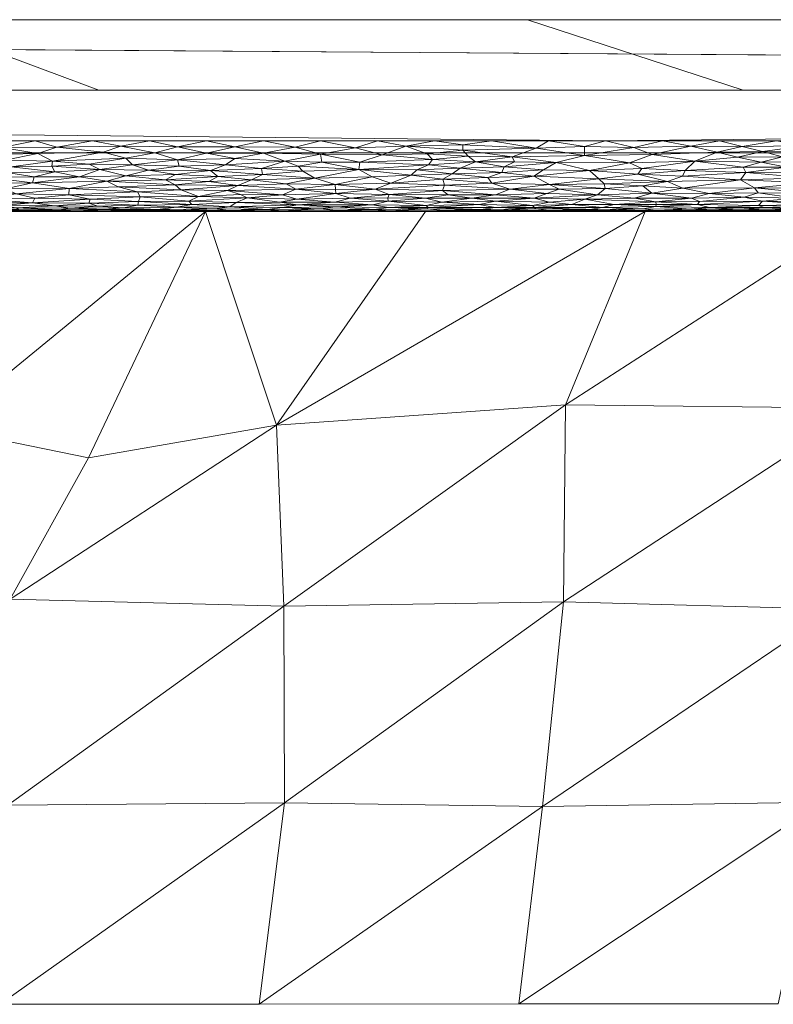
# Model space of a CAD drawing. Header units: millimetres. Extents: x -300 to 300, y 0 to 450.
# Tile 233 of 256: x 126 to 147, y 422 to 450. Entities that reach past the tile are written whole.
import ezdxf

# ---------------------------------------------------------------- set-up
doc = ezdxf.new("R2010")
doc.units = ezdxf.units.MM
doc.layers.add('A-GENM', color=13, linetype='Continuous')

# ---------------------------------------------------------------- blocks, each defined once
blk = doc.blocks.new('MODEL_CCAS0420-1080410R0 - MODEL_CCAS0420-1080410R0-453240-Preview')
at = {"layer": 'A-GENM', "lineweight": 9}
mesh = blk.add_polyface(dxfattribs=at)
corners = [(-296.159, -20, -110), (-295.657, -15.55, -110), (-294.177, -11.323, -110), (-291.793, -7.531, -110), (-288.625, -4.364, -110), (-284.831, -1.981, -110), (-280.602, -0.502, -110), (-276.147, 0, -110), (276.147, 0, -110), (280.596, -0.501, -110), (284.825, -1.978, -110), (288.619, -4.359, -110), (291.788, -7.525, -110), (294.174, -11.316, -110), (295.656, -15.545, -110), (296.159, -20, -110), (296.159, -426.171, -110), (295.658, -430.617, -110), (294.182, -434.842, -110), (291.802, -438.632, -110), (288.638, -441.797, -110), (284.848, -444.179, -110), (280.622, -445.657, -110), (276.171, -446.159, -110), (-276.171, -446.159, -110), (-280.617, -445.658, -110), (-284.842, -444.182, -110), (-288.632, -441.802, -110), (-291.797, -438.638, -110), (-294.179, -434.848, -110), (-295.657, -430.622, -110), (-296.159, -426.171, -110)]
mesh.append_faces([[corners[k] for k in face] for face in [(15, 12, 13, 14)]], dxfattribs={"vtx0": -1})
mesh.append_faces([[corners[k] for k in face] for face in [(16, 8, 15)]], dxfattribs={"vtx0": -1, "vtx1": -1})
mesh.append_faces([[corners[k] for k in face] for face in [(24, 31, 7, 8)]], dxfattribs={"vtx0": -1, "vtx1": -1, "vtx3": -1})
mesh.append_faces([[corners[k] for k in face] for face in [(31, 24, 25, 30), (18, 21, 22, 17), (17, 22, 23, 16)]], dxfattribs={"vtx0": -1, "vtx2": -1})
mesh.append_faces([[corners[k] for k in face] for face in [(0, 3, 4, 5), (0, 5, 6, 7)]], dxfattribs={"vtx0": -1, "vtx3": -1})
mesh.append_faces([[corners[k] for k in face] for face in [(28, 29, 27)]], dxfattribs={"vtx1": -1})
mesh.append_faces([[corners[k] for k in face] for face in [(25, 26, 30), (11, 12, 15, 10), (9, 10, 15, 8), (31, 0, 7)]], dxfattribs={"vtx1": -1, "vtx2": -1})
mesh.append_faces([[corners[k] for k in face] for face in [(23, 24, 8, 16)]], dxfattribs={"vtx1": -1, "vtx2": -1, "vtx3": -1})
mesh.append_faces([[corners[k] for k in face] for face in [(26, 27, 29, 30)]], dxfattribs={"vtx1": -1, "vtx3": -1})
mesh.append_faces([[corners[k] for k in face] for face in [(19, 20, 21, 18)]], dxfattribs={"vtx2": -1})
mesh.append_faces([[corners[k] for k in face] for face in [(0, 1, 2, 3)]], dxfattribs={"vtx3": -1})
mesh = blk.add_polyface(dxfattribs=at)
corners = [(-279.918, -2), (-292.651, -7.27), (-297.929, -20), (-297.929, -224.97), (-297.929, -429.94), (-292.661, -442.661), (-279.94, -447.929), (0, -447.929), (279.94, -447.929), (292.661, -442.661), (297.929, -429.94), (297.929, -224.97), (297.929, -20), (292.651, -7.27), (279.918, -2), (0, -2), (0, -3.5), (13.257, -3.5), (26.515, -3.5), (39.772, -3.5), (53.029, -3.5), (66.287, -3.5), (79.544, -3.5), (92.801, -3.5), (106.059, -3.5), (119.316, -3.5), (132.573, -3.5), (145.831, -3.5), (159.088, -3.5), (172.345, -3.5), (185.603, -3.5), (198.86, -3.5), (212.117, -3.5), (225.375, -3.5), (238.632, -3.5), (251.889, -3.5), (265.147, -3.5), (278.404, -3.5), (291.028, -7.487), (296.497, -19.511), (296.5, -32.769), (296.5, -46.026), (296.5, -59.283), (296.5, -72.541), (296.5, -85.798), (296.5, -99.055), (296.5, -112.313), (296.5, -125.57), (296.5, -138.827), (296.5, -152.085), (296.5, -165.342), (296.5, -178.599), (296.5, -191.857), (296.5, -205.114), (296.5, -218.371), (296.5, -231.629), (296.5, -244.886), (296.5, -258.143), (296.499, -271.401), (296.499, -284.658), (296.499, -297.915), (296.499, -311.173), (296.499, -324.43), (296.499, -337.687), (296.5, -350.945), (296.5, -364.202), (296.5, -377.459), (296.5, -390.717), (296.5, -403.974), (296.5, -417.231), (296.497, -430.489), (291.028, -442.513), (278.404, -446.5), (265.147, -446.5), (251.889, -446.5), (238.632, -446.5), (225.375, -446.5), (212.117, -446.5), (198.86, -446.5), (185.603, -446.5), (172.345, -446.5), (159.088, -446.5), (145.831, -446.5), (132.573, -446.5), (119.316, -446.5), (106.059, -446.5), (92.801, -446.5), (79.544, -446.5), (66.287, -446.5), (53.029, -446.5), (39.772, -446.5), (26.515, -446.5), (13.257, -446.5), (0, -446.5), (-12.926, -446.5), (-25.852, -446.5), (-38.777, -446.5), (-51.703, -446.5), (-64.629, -446.5), (-77.555, -446.5), (-90.48, -446.5), (-103.406, -446.5), (-116.332, -446.5), (-129.258, -446.5), (-142.183, -446.5), (-155.109, -446.5), (-168.035, -446.5), (-180.961, -446.5), (-193.887, -446.5), (-206.812, -446.5), (-219.738, -446.5), (-232.664, -446.5), (-245.59, -446.5), (-258.515, -446.5), (-271.441, -446.5), (-284.356, -445.968), (-294.544, -438.124), (-296.5, -425.35), (-296.5, -412.424), (-296.5, -399.498), (-296.5, -386.572), (-296.5, -373.646), (-296.5, -360.721), (-296.5, -347.795), (-296.499, -334.869), (-296.499, -321.943), (-296.499, -309.018), (-296.499, -296.092), (-296.499, -283.166), (-296.499, -270.24), (-296.5, -257.315), (-296.5, -244.389), (-296.5, -231.463), (-296.5, -218.537), (-296.5, -205.611), (-296.5, -192.686), (-296.5, -179.76), (-296.5, -166.834), (-296.5, -153.908), (-296.5, -140.983), (-296.5, -128.057), (-296.5, -115.131), (-296.5, -102.205), (-296.5, -89.28), (-296.5, -76.354), (-296.5, -63.428), (-296.5, -50.502), (-296.5, -37.576), (-296.5, -24.651), (-294.544, -11.876), (-284.356, -4.032), (-271.441, -3.5), (-258.515, -3.5), (-245.59, -3.5), (-232.664, -3.5), (-219.738, -3.5), (-206.812, -3.5), (-193.887, -3.5), (-180.961, -3.5), (-168.035, -3.5), (-155.109, -3.5), (-142.183, -3.5), (-129.258, -3.5), (-116.332, -3.5), (-103.406, -3.5), (-90.48, -3.5), (-77.555, -3.5), (-64.629, -3.5), (-51.703, -3.5), (-38.777, -3.5), (-25.852, -3.5), (-12.926, -3.5), (-294.538, -438.129), (-294.547, -438.108)]
mesh.append_faces([[corners[k] for k in face] for face in [(116, 172, 173)]])
mesh.append_faces([[corners[k] for k in face] for face in [(118, 4, 117), (6, 115, 5), (115, 6, 114), (7, 104, 6), (1, 150, 0), (151, 0, 150)]], dxfattribs={"vtx0": -1, "vtx1": -1})
mesh.append_faces([[corners[k] for k in face] for face in [(4, 124, 125), (7, 99, 100), (2, 148, 149), (149, 1, 2), (2, 141, 142), (0, 151, 152), (0, 160, 161, 15), (15, 165, 166), (15, 170, 171), (8, 81, 82, 7), (8, 72, 73), (11, 61, 62, 10), (12, 46, 47, 11), (38, 13, 14, 37), (13, 38, 39, 12)]], dxfattribs={"vtx0": -1, "vtx2": -1})
mesh.append_faces([[corners[k] for k in face] for face in [(4, 118, 119, 120), (4, 120, 121, 122), (3, 128, 129, 130), (3, 130, 131, 132), (3, 138, 139, 140), (0, 154, 155, 156), (0, 156, 157, 158), (15, 161, 162, 163), (15, 163, 164, 165), (8, 73, 74, 75), (7, 86, 87, 88), (7, 83, 84, 85), (10, 68, 69, 70), (11, 55, 56, 57), (14, 28, 29, 30), (14, 32, 33, 34), (15, 19, 20, 21), (12, 44, 45, 46), (11, 49, 50, 51), (11, 47, 48, 49), (12, 39, 40, 41)]], dxfattribs={"vtx0": -1, "vtx3": -1})
mesh.append_faces([[corners[k] for k in face] for face in [(123, 124, 4, 122), (127, 128, 3, 126), (113, 114, 6, 112), (111, 112, 6, 110), (109, 110, 6, 108), (107, 108, 6, 106), (96, 97, 7, 95), (105, 106, 6, 104), (103, 104, 7, 102), (101, 102, 7, 100), (98, 99, 7, 97), (94, 95, 7, 93), (135, 136, 3, 134), (137, 138, 3, 136), (133, 134, 3, 132), (145, 146, 2, 144), (147, 148, 2, 146), (143, 144, 2, 142), (149, 150, 1), (153, 154, 0, 152), (159, 160, 0, 158), (169, 170, 15, 168), (167, 168, 15, 166), (78, 79, 8, 77), (80, 81, 8, 79), (76, 77, 8, 75), (91, 92, 7, 90), (89, 90, 7, 88), (85, 86, 7), (82, 83, 7), (67, 68, 10, 66), (65, 66, 10, 64), (60, 61, 11, 59), (58, 59, 11, 57), (63, 64, 10, 62), (54, 55, 11, 53), (26, 27, 15, 25), (31, 32, 14, 30), (16, 17, 15, 171), (18, 19, 15, 17), (24, 25, 15, 23), (22, 23, 15, 21), (34, 35, 14), (52, 53, 11, 51), (36, 37, 14, 35), (42, 43, 12, 41), (43, 44, 12), (92, 93, 7)]], dxfattribs={"vtx1": -1, "vtx2": -1})
mesh.append_faces([[corners[k] for k in face] for face in [(3, 4, 125, 126), (2, 3, 140, 141), (71, 72, 8, 9), (70, 71, 9, 10), (27, 28, 14, 15)]], dxfattribs={"vtx1": -1, "vtx3": -1})
mesh.append_faces([[corners[k] for k in face] for face in [(4, 173, 117), (115, 172, 5)]], dxfattribs={"vtx2": -1})
mesh = blk.add_polyface(dxfattribs=at)
corners = [(-140.996, -433.446, -31.133), (-141.052, -439.017, -17.983), (-133.072, -433.316, -31.431), (-125.25, -427.681, -44.724), (-125.018, -422.049, -58.018), (-133.09, -427.748, -44.575), (-148.319, -427.769, -44.538), (-140.397, -427.644, -44.827), (-139.726, -422.054, -58.018), (-148.657, -433.236, -31.637), (-125.315, -433.514, -30.954), (-118.179, -427.52, -45.097), (-127.535, -437.524, -21.489), (-132.863, -438.441, -19.332), (-149.389, -438.93, -18.2), (-132.372, -422.052, -58.018), (-147.08, -422.057, -58.018), (-117.664, -422.047, -58.018), (-149.541, -444.5, -5.052), (-116.764, -432.273, -33.875), (-123.369, -438.365, -19.498), (-143.31, -444.5, -5.045), (-130.849, -444.5, -5.029), (-119.407, -440.719, -13.936), (-124.618, -444.5, -5.021), (-118.387, -444.5, -5.013), (-137.079, -444.5, -5.037)]
mesh.append_faces([[corners[k] for k in face] for face in [(8, 7, 15), (22, 13, 26), (26, 13, 21)]], dxfattribs={"vtx0": -1, "vtx1": -1})
mesh.append_faces([[corners[k] for k in face] for face in [(0, 1, 2), (3, 4, 5), (6, 7, 8), (7, 9, 0), (3, 10, 11), (9, 7, 6), (12, 10, 13), (9, 14, 0), (5, 7, 0), (7, 5, 15), (3, 2, 10), (14, 1, 0), (5, 0, 2), (18, 1, 14), (2, 3, 5), (19, 10, 20), (10, 2, 13), (2, 1, 13), (1, 21, 13), (22, 12, 13), (24, 23, 20), (12, 20, 10), (20, 12, 22)]], dxfattribs={"vtx0": -1, "vtx1": -1, "vtx2": -1})
mesh.append_faces([[corners[k] for k in face] for face in [(3, 17, 4), (23, 24, 25), (1, 18, 21)]], dxfattribs={"vtx0": -1, "vtx2": -1})
mesh.append_faces([[corners[k] for k in face] for face in [(8, 16, 6), (4, 15, 5), (22, 24, 20)]], dxfattribs={"vtx1": -1, "vtx2": -1})
mesh = blk.add_polyface(dxfattribs=at)
corners = [(-18.693, -444.5, -4.995), (-24.923, -444.5, -4.994), (-24.186, -444.5, -2), (-18.14, -444.5, -2), (-12.462, -444.5, -4.997), (-12.093, -444.5, -2), (-162.003, -444.5, -5.056), (-163.258, -444.5, -2), (-157.211, -444.5, -2), (-155.772, -444.5, -5.054), (-31.154, -444.5, -4.992), (-37.385, -444.5, -4.99), (-36.28, -444.5, -2), (-30.233, -444.5, -2), (-96.746, -444.5, -2), (-90.699, -444.5, -2), (-93.464, -444.5, -4.99), (-99.695, -444.5, -4.99), (-84.652, -444.5, -2), (-78.606, -444.5, -2), (-81.002, -444.5, -4.989), (-87.233, -444.5, -4.989), (-6.047, -444.5, -2), (-6, -444.5, -4.998), (-118.387, -444.5, -5.013), (-124.618, -444.5, -5.021), (-120.932, -444.5, -2), (-137.079, -444.5, -5.037), (-139.072, -444.5, -2), (-133.025, -444.5, -2), (-130.849, -444.5, -5.029), (-49.847, -444.5, -4.987), (-56.078, -444.5, -4.988), (-54.419, -444.5, -2), (-48.373, -444.5, -2), (0, -444.5, -2), (0, -444.5, -3.5), (-102.792, -444.5, -2), (-105.925, -444.5, -4.998), (-108.839, -444.5, -2), (-43.616, -444.5, -4.989), (-42.326, -444.5, -2), (-126.978, -444.5, -2), (-114.885, -444.5, -2), (-112.156, -444.5, -5.006), (-145.118, -444.5, -2), (-143.31, -444.5, -5.045), (-149.541, -444.5, -5.052), (0, -444.5, -5), (-74.771, -444.5, -4.989), (-72.559, -444.5, -2), (-68.54, -444.5, -4.988), (-62.309, -444.5, -4.988), (-66.513, -444.5, -2), (-168.234, -444.5, -5.058), (-169.305, -444.5, -2), (-151.165, -444.5, -2), (-60.466, -444.5, -2), (-174.465, -444.5, -5.059)]
mesh.append_faces([[corners[k] for k in face] for face in [(53, 51, 50), (20, 19, 49), (46, 28, 27), (56, 9, 8)]], dxfattribs={"vtx0": -1, "vtx1": -1})
mesh.append_faces([[corners[k] for k in face] for face in [(23, 22, 36)]], dxfattribs={"vtx0": -1, "vtx1": -1, "vtx2": -1})
mesh.append_faces([[corners[k] for k in face] for face in [(6, 7, 8, 9), (27, 28, 29, 30), (37, 17, 38, 39), (30, 29, 42, 25), (24, 26, 43, 44), (49, 19, 50, 51), (54, 55, 7, 6), (39, 38, 44, 43)]], dxfattribs={"vtx0": -1, "vtx2": -1})
mesh.append_faces([[corners[k] for k in face] for face in [(24, 25, 26), (52, 51, 53), (53, 57, 52), (37, 14, 17), (42, 26, 25), (54, 58, 55)]], dxfattribs={"vtx1": -1, "vtx2": -1})
mesh.append_faces([[corners[k] for k in face] for face in [(0, 1, 2, 3), (4, 0, 3, 5), (10, 11, 12, 13), (14, 15, 16, 17), (18, 19, 20, 21), (5, 22, 23, 4), (1, 10, 13, 2), (31, 32, 33, 34), (11, 40, 41, 12), (45, 28, 46, 47), (15, 18, 21, 16), (47, 9, 56, 45), (40, 31, 34, 41), (32, 52, 57, 33)]], dxfattribs={"vtx1": -1, "vtx3": -1})
mesh.append_faces([[corners[k] for k in face] for face in [(22, 35, 36), (36, 48, 23)]], dxfattribs={"vtx2": -1})
mesh = blk.add_polyface(dxfattribs=at)
corners = [(-147.897, -445.454, -0.301), (-146.164, -445.599, -0.221), (-146.01, -445.395, -0.338), (-146.68, -444.605, -1.36), (-148.142, -444.629, -1.292), (-146.519, -444.669, -1.195), (-147.917, -446.185, -0.028), (-146.633, -446.195, -0.026), (-147.204, -446.043, -0.058), (-148.644, -445.75, -0.153), (-147.958, -445.899, -0.099), (-147.312, -445.756, -0.151), (-146.409, -445.163, -0.513), (-148.047, -445.001, -0.675), (-148.506, -445.147, -0.528), (-146.513, -445.023, -0.651), (-147.576, -444.877, -0.831), (-149.092, -444.9, -0.799), (-148.142, -444.5, -2), (-147.386, -444.506, -1.838), (-146.63, -444.5, -2), (-149.147, -444.508, -1.821), (-145.874, -444.506, -1.84), (-146.801, -444.529, -1.662), (-147.566, -444.568, -1.483), (-145.971, -444.563, -1.5), (-148.352, -444.53, -1.653), (-147.979, -445.305, -0.4), (-147.867, -445.61, -0.216), (-148.63, -446.043, -0.058), (-146.055, -446.34, -0.007), (-147.838, -446.36, -0.006), (-146.117, -444.902, -0.797), (-146.636, -444.788, -0.966), (-145.119, -445.006, -0.669), (-148.189, -444.766, -1.003), (-148.061, -444.692, -1.146), (-145.922, -446.033, -0.06), (-146.6, -445.893, -0.101), (-147.031, -446.5), (-148.646, -446.5), (-145.415, -446.5), (-146.085, -445.752, -0.152), (-145.13, -444.612, -1.339)]
mesh.append_faces([[corners[k] for k in face] for face in [(18, 19, 20), (39, 31, 40)]], dxfattribs={"vtx0": -1, "vtx1": -1})
mesh.append_faces([[corners[k] for k in face] for face in [(0, 1, 2), (3, 4, 5), (6, 7, 8), (9, 10, 11), (12, 13, 14), (13, 15, 16), (13, 16, 17), (19, 18, 21), (20, 19, 22), (22, 19, 23), (24, 25, 23), (25, 24, 3), (26, 24, 23), (19, 26, 23), (12, 27, 2), (1, 28, 11), (29, 8, 10), (8, 29, 6), (30, 7, 31), (16, 32, 33), (34, 15, 12), (35, 16, 33), (36, 33, 5), (12, 14, 27), (16, 15, 32), (13, 12, 15), (37, 38, 8), (37, 8, 7), (31, 7, 6), (10, 8, 38), (11, 10, 38), (11, 42, 1), (9, 11, 28), (42, 11, 38), (1, 0, 28), (2, 27, 0), (30, 31, 39), (4, 3, 24), (43, 3, 5), (33, 36, 35), (5, 4, 36)]], dxfattribs={"vtx0": -1, "vtx1": -1, "vtx2": -1})
mesh.append_faces([[corners[k] for k in face] for face in [(39, 41, 30)]], dxfattribs={"vtx1": -1, "vtx2": -1})
mesh = blk.add_polyface(dxfattribs=at)
corners = [(-143.612, -444.633, -1.281), (-144.597, -444.561, -1.51), (-145.13, -444.612, -1.339), (-145.119, -445.006, -0.669), (-143.496, -445.013, -0.662), (-144.623, -444.871, -0.84), (-144.607, -446.344, -0.007), (-146.055, -446.34, -0.007), (-145.415, -446.5), (-145.204, -444.528, -1.667), (-143.607, -444.527, -1.674), (-144.368, -444.506, -1.838), (-146.519, -444.669, -1.195), (-144.792, -444.697, -1.133), (-146.117, -444.902, -0.797), (-146.409, -445.163, -0.513), (-146.01, -445.395, -0.338), (-144.373, -445.16, -0.516), (-143.939, -445.342, -0.373), (-145.874, -444.506, -1.84), (-145.118, -444.5, -2), (-143.607, -444.5, -2), (-146.63, -444.5, -2), (-145.971, -444.563, -1.5), (-146.801, -444.529, -1.662), (-146.68, -444.605, -1.36), (-143.613, -444.774, -0.989), (-144.844, -444.778, -0.982), (-146.636, -444.788, -0.966), (-146.513, -445.023, -0.651), (-143.509, -446.106, -0.043), (-144.72, -445.92, -0.092), (-145.351, -446.18, -0.029), (-143.799, -446.5), (-146.085, -445.752, -0.152), (-144.438, -445.661, -0.191), (-146.633, -446.195, -0.026), (-145.922, -446.033, -0.06), (-146.6, -445.893, -0.101), (-144.371, -445.494, -0.277), (-146.164, -445.599, -0.221), (-143.218, -445.716, -0.167), (-143.616, -444.697, -1.133)]
mesh.append_faces([[corners[k] for k in face] for face in [(33, 6, 8)]], dxfattribs={"vtx0": -1, "vtx1": -1})
mesh.append_faces([[corners[k] for k in face] for face in [(0, 1, 2), (3, 4, 5), (6, 7, 8), (9, 10, 11), (2, 12, 13), (14, 3, 5), (15, 16, 17), (17, 16, 18), (19, 11, 20), (11, 19, 9), (23, 9, 24), (9, 23, 1), (19, 24, 9), (1, 10, 9), (13, 0, 2), (23, 25, 2), (26, 27, 5), (28, 13, 12), (27, 26, 13), (5, 27, 14), (3, 17, 4), (15, 17, 3), (3, 14, 29), (30, 31, 32), (2, 1, 23), (34, 31, 35), (6, 30, 32), (7, 6, 32), (32, 36, 7), (37, 36, 32), (32, 31, 37), (31, 38, 37), (39, 40, 35), (31, 34, 38), (35, 40, 34), (18, 16, 39), (40, 39, 16), (31, 41, 35), (13, 26, 42), (13, 28, 27), (14, 27, 28)]], dxfattribs={"vtx0": -1, "vtx1": -1, "vtx2": -1})
mesh.append_faces([[corners[k] for k in face] for face in [(11, 21, 20), (19, 20, 22)]], dxfattribs={"vtx0": -1, "vtx2": -1})
mesh = blk.add_polyface(dxfattribs=at)
corners = [(-141.733, -444.554, -1.537), (-143.245, -444.569, -1.478), (-142.095, -444.612, -1.339), (-143.612, -444.633, -1.281), (-144.371, -445.494, -0.277), (-144.438, -445.661, -0.191), (-143.103, -445.556, -0.243), (-143.607, -444.527, -1.674), (-142.854, -444.506, -1.839), (-144.368, -444.506, -1.838), (-142.088, -444.522, -1.701), (-143.616, -444.697, -1.133), (-144.792, -444.697, -1.133), (-142.433, -444.697, -1.133), (-143.003, -444.876, -0.832), (-141.957, -444.965, -0.717), (-141.595, -444.843, -0.88), (-143.496, -445.013, -0.662), (-142.175, -445.15, -0.525), (-141.588, -446.083, -0.048), (-143.509, -446.106, -0.043), (-142.991, -446.313, -0.01), (-141.339, -444.506, -1.84), (-142.095, -444.5, -2), (-143.607, -444.5, -2), (-144.597, -444.561, -1.51), (-143.613, -444.774, -0.989), (-144.623, -444.871, -0.84), (-143.246, -445.223, -0.463), (-144.373, -445.16, -0.516), (-142.149, -445.281, -0.417), (-143.939, -445.342, -0.373), (-141.732, -445.654, -0.195), (-141.993, -445.42, -0.322), (-142.863, -445.873, -0.107), (-143.218, -445.716, -0.167), (-144.72, -445.92, -0.092), (-142.183, -446.5), (-143.799, -446.5), (-144.607, -446.344, -0.007), (-141.586, -446.341, -0.007)]
mesh.append_faces([[corners[k] for k in face] for face in [(37, 21, 38)]], dxfattribs={"vtx0": -1, "vtx1": -1})
mesh.append_faces([[corners[k] for k in face] for face in [(0, 1, 2), (2, 1, 3), (4, 5, 6), (7, 8, 9), (10, 7, 1), (11, 3, 12), (3, 13, 2), (14, 15, 16), (15, 17, 18), (15, 14, 17), (19, 20, 21), (0, 10, 1), (8, 22, 23), (22, 8, 10), (24, 9, 8), (1, 25, 3), (3, 11, 13), (16, 13, 26), (14, 16, 26), (27, 14, 26), (14, 27, 17), (28, 17, 29), (18, 28, 30), (28, 29, 31), (6, 32, 33), (20, 19, 34), (31, 4, 6), (7, 25, 1), (7, 10, 8), (35, 32, 6), (36, 20, 34), (20, 39, 21), (21, 37, 40), (36, 34, 35), (21, 39, 38), (31, 6, 33), (35, 6, 5), (32, 35, 34), (13, 11, 26), (30, 31, 33), (17, 28, 18), (31, 30, 28)]], dxfattribs={"vtx0": -1, "vtx1": -1, "vtx2": -1})
mesh.append_faces([[corners[k] for k in face] for face in [(8, 23, 24)]], dxfattribs={"vtx0": -1, "vtx2": -1})
mesh = blk.add_polyface(dxfattribs=at)
corners = [(-140.116, -444.67, -1.193), (-140.594, -444.762, -1.011), (-139.07, -444.789, -0.965), (-140.155, -445.496, -0.276), (-141.993, -445.42, -0.322), (-141.732, -445.654, -0.195), (-140.583, -444.5, -2), (-141.339, -444.506, -1.84), (-139.819, -444.506, -1.84), (-140.164, -444.875, -0.833), (-140.525, -445.002, -0.674), (-139.072, -444.972, -0.709), (-140.224, -446.29, -0.013), (-139.542, -446.041, -0.058), (-141.588, -446.083, -0.048), (-140.583, -444.526, -1.677), (-140.209, -444.569, -1.478), (-141.733, -444.554, -1.537), (-142.095, -444.612, -1.339), (-141.595, -444.843, -0.88), (-141.957, -444.965, -0.717), (-140.79, -445.883, -0.104), (-142.863, -445.873, -0.107), (-141.586, -446.341, -0.007), (-140.568, -446.5), (-142.991, -446.313, -0.01), (-142.095, -444.5, -2), (-139.076, -444.523, -1.695), (-142.088, -444.522, -1.701), (-141.23, -444.696, -1.137), (-142.433, -444.697, -1.133), (-140.872, -445.127, -0.546), (-139.472, -445.131, -0.542), (-142.175, -445.15, -0.525), (-140.597, -445.265, -0.429), (-142.149, -445.281, -0.417), (-140.428, -445.676, -0.185), (-139.311, -445.764, -0.147), (-138.952, -446.5), (-142.183, -446.5), (-139.244, -445.605, -0.218), (-139.606, -445.899, -0.099), (-140.177, -444.613, -1.335)]
mesh.append_faces([[corners[k] for k in face] for face in [(26, 7, 6)]], dxfattribs={"vtx0": -1, "vtx1": -1})
mesh.append_faces([[corners[k] for k in face] for face in [(0, 1, 2), (3, 4, 5), (6, 7, 8), (9, 10, 11), (12, 13, 14), (15, 8, 7), (16, 17, 18), (9, 19, 20), (13, 21, 14), (21, 22, 14), (23, 24, 12), (14, 25, 23), (17, 16, 15), (15, 16, 27), (9, 2, 1), (28, 15, 7), (29, 18, 30), (19, 9, 1), (10, 9, 20), (0, 29, 1), (19, 1, 29), (10, 31, 32), (33, 31, 20), (34, 31, 33), (4, 3, 34), (35, 34, 33), (15, 28, 17), (36, 21, 37), (22, 21, 5), (14, 23, 12), (36, 3, 5), (3, 36, 40), (21, 36, 5), (21, 13, 41), (16, 18, 42), (29, 42, 18), (29, 0, 42), (19, 29, 30), (34, 35, 4), (32, 31, 34), (20, 31, 10)]], dxfattribs={"vtx0": -1, "vtx1": -1, "vtx2": -1})
mesh.append_faces([[corners[k] for k in face] for face in [(23, 39, 24)]], dxfattribs={"vtx0": -1, "vtx2": -1})
mesh.append_faces([[corners[k] for k in face] for face in [(24, 38, 12)]], dxfattribs={"vtx1": -1, "vtx2": -1})
mesh = blk.add_polyface(dxfattribs=at)
corners = [(-138.968, -445.302, -0.402), (-137.626, -445.243, -0.447), (-139.472, -445.131, -0.542), (-139.542, -446.041, -0.058), (-140.224, -446.29, -0.013), (-138.144, -446.236, -0.02), (-139.819, -444.506, -1.84), (-139.076, -444.523, -1.695), (-138.316, -444.506, -1.838), (-140.209, -444.569, -1.478), (-139.055, -444.613, -1.336), (-138.654, -444.556, -1.528), (-139.072, -444.972, -0.709), (-138.394, -444.876, -0.833), (-140.164, -444.875, -0.833), (-137.161, -444.613, -1.336), (-138.144, -446.388, -0.004), (-138.952, -446.5), (-137.336, -446.5), (-138.608, -444.69, -1.149), (-139.07, -444.789, -0.965), (-137.544, -444.762, -1.01), (-140.597, -445.265, -0.429), (-140.155, -445.496, -0.276), (-138.851, -445.457, -0.299), (-138.501, -445.898, -0.099), (-138.289, -446.066, -0.052), (-139.606, -445.899, -0.099), (-139.072, -444.5, -2), (-137.56, -444.5, -2), (-137.577, -444.527, -1.672), (-140.177, -444.613, -1.335), (-140.116, -444.67, -1.193), (-140.583, -444.5, -2), (-140.525, -445.002, -0.674), (-137.567, -445.091, -0.58), (-139.311, -445.764, -0.147), (-139.244, -445.605, -0.218), (-140.428, -445.676, -0.185), (-137.578, -445.407, -0.33), (-140.583, -444.526, -1.677), (-137.843, -445.565, -0.238), (-138.066, -445.723, -0.164), (-140.79, -445.883, -0.104), (-137.724, -444.97, -0.712)]
mesh.append_faces([[corners[k] for k in face] for face in [(28, 8, 29)]], dxfattribs={"vtx0": -1, "vtx1": -1})
mesh.append_faces([[corners[k] for k in face] for face in [(0, 1, 2), (3, 4, 5), (6, 7, 8), (9, 10, 11), (12, 13, 14), (15, 11, 10), (19, 20, 21), (22, 23, 0), (24, 0, 23), (25, 3, 26), (17, 16, 4), (3, 25, 27), (6, 8, 28), (7, 30, 8), (11, 7, 9), (10, 31, 32), (32, 19, 10), (19, 32, 20), (20, 14, 13), (13, 21, 20), (2, 12, 34), (31, 10, 9), (0, 2, 22), (35, 12, 2), (36, 37, 38), (0, 24, 39), (40, 7, 6), (30, 7, 11), (2, 1, 35), (23, 37, 24), (37, 41, 24), (41, 37, 42), (25, 42, 36), (37, 36, 42), (4, 16, 5), (5, 26, 3), (25, 36, 27), (36, 43, 27), (19, 15, 10), (44, 12, 35), (12, 44, 13)]], dxfattribs={"vtx0": -1, "vtx1": -1, "vtx2": -1})
mesh.append_faces([[corners[k] for k in face] for face in [(16, 17, 18), (6, 28, 33)]], dxfattribs={"vtx0": -1, "vtx2": -1})
mesh = blk.add_polyface(dxfattribs=at)
corners = [(-137.843, -445.565, -0.238), (-136.68, -445.529, -0.258), (-137.578, -445.407, -0.33), (-137.101, -444.669, -1.195), (-138.608, -444.69, -1.149), (-137.544, -444.762, -1.01), (-136.96, -444.505, -1.85), (-136.048, -444.5, -2), (-137.56, -444.5, -2), (-137.143, -444.569, -1.48), (-136.062, -444.519, -1.722), (-137.577, -444.527, -1.672), (-136.027, -444.787, -0.968), (-136.051, -444.973, -0.707), (-136.017, -444.881, -0.826), (-137.085, -444.874, -0.835), (-137.567, -445.091, -0.58), (-135.654, -445.132, -0.541), (-138.066, -445.723, -0.164), (-136.834, -445.676, -0.185), (-137.164, -445.818, -0.127), (-135.199, -445.683, -0.182), (-138.851, -445.457, -0.299), (-135.721, -446.5), (-136.528, -446.348, -0.007), (-137.336, -446.5), (-137.13, -446.132, -0.038), (-135.852, -446.1, -0.045), (-137.285, -445.966, -0.078), (-138.144, -446.236, -0.02), (-138.289, -446.066, -0.052), (-138.144, -446.388, -0.004), (-135.629, -444.556, -1.531), (-138.316, -444.506, -1.838), (-138.654, -444.556, -1.528), (-136.037, -444.612, -1.338), (-137.161, -444.613, -1.336), (-138.394, -444.876, -0.833), (-137.724, -444.97, -0.712), (-137.626, -445.243, -0.447), (-136.1, -445.298, -0.405), (-138.968, -445.302, -0.402), (-138.501, -445.898, -0.099), (-135.224, -445.89, -0.102)]
mesh.append_faces([[corners[k] for k in face] for face in [(23, 24, 25)]], dxfattribs={"vtx0": -1, "vtx1": -1})
mesh.append_faces([[corners[k] for k in face] for face in [(0, 1, 2), (3, 4, 5), (9, 10, 11), (5, 12, 3), (13, 14, 15), (13, 16, 17), (18, 19, 0), (19, 20, 21), (0, 2, 22), (26, 24, 27), (26, 27, 28), (29, 26, 30), (31, 24, 29), (32, 10, 9), (8, 33, 6), (34, 9, 11), (35, 36, 3), (6, 11, 10), (36, 35, 9), (3, 36, 4), (15, 12, 5), (15, 14, 12), (15, 37, 38), (15, 38, 13), (39, 40, 17), (39, 17, 16), (1, 40, 2), (39, 41, 2), (11, 6, 33), (40, 39, 2), (0, 19, 1), (20, 19, 18), (42, 20, 18), (43, 20, 28), (24, 31, 25), (30, 26, 28), (24, 26, 29), (42, 30, 28), (42, 28, 20), (34, 36, 9), (5, 37, 15), (13, 38, 16)]], dxfattribs={"vtx0": -1, "vtx1": -1, "vtx2": -1})
mesh.append_faces([[corners[k] for k in face] for face in [(6, 7, 8)]], dxfattribs={"vtx0": -1, "vtx2": -1})
mesh = blk.add_polyface(dxfattribs=at)
corners = [(-135.224, -445.89, -0.102), (-135.199, -445.683, -0.182), (-137.164, -445.818, -0.127), (-136.027, -444.787, -0.968), (-134.515, -444.761, -1.012), (-135.585, -444.689, -1.151), (-136.037, -444.612, -1.338), (-134.531, -444.628, -1.295), (-135.629, -444.556, -1.531), (-134.948, -444.876, -0.833), (-133.462, -444.688, -1.153), (-137.143, -444.569, -1.48), (-133.439, -444.844, -0.878), (-135.852, -446.1, -0.045), (-135.101, -446.302, -0.011), (-134.105, -446.124, -0.039), (-136.1, -445.298, -0.405), (-134.528, -445.265, -0.429), (-135.654, -445.132, -0.541), (-136.528, -446.348, -0.007), (-135.721, -446.5), (-137.285, -445.966, -0.078), (-134.105, -446.5), (-135.573, -445.473, -0.29), (-136.68, -445.529, -0.258), (-133.952, -445.441, -0.309), (-135.293, -444.505, -1.862), (-136.048, -444.5, -2), (-136.96, -444.505, -1.85), (-134.109, -444.568, -1.484), (-134.542, -444.527, -1.674), (-136.062, -444.519, -1.722), (-134.537, -444.5, -2), (-133.933, -444.505, -1.85), (-137.101, -444.669, -1.195), (-134.539, -445.008, -0.667), (-136.051, -444.973, -0.707), (-134.534, -445.119, -0.554), (-134.142, -445.889, -0.102), (-133.475, -445.781, -0.141), (-136.834, -445.676, -0.185), (-133.609, -445.634, -0.204), (-136.017, -444.881, -0.826)]
mesh.append_faces([[corners[k] for k in face] for face in [(22, 14, 20)]], dxfattribs={"vtx0": -1, "vtx1": -1})
mesh.append_faces([[corners[k] for k in face] for face in [(0, 1, 2), (3, 4, 5), (6, 7, 8), (9, 4, 3), (10, 5, 4), (8, 11, 6), (12, 4, 9), (13, 14, 15), (16, 17, 18), (13, 15, 0), (19, 20, 14), (0, 21, 13), (13, 19, 14), (23, 24, 1), (23, 1, 25), (26, 27, 28), (8, 29, 30), (29, 8, 7), (31, 8, 30), (32, 26, 33), (5, 7, 6), (7, 5, 10), (34, 5, 6), (5, 34, 3), (35, 9, 36), (9, 35, 12), (18, 35, 36), (35, 18, 37), (17, 16, 23), (28, 31, 26), (31, 30, 26), (30, 33, 26), (23, 25, 17), (1, 38, 39), (15, 38, 0), (1, 24, 40), (24, 23, 16), (1, 0, 38), (1, 41, 25), (36, 9, 42), (3, 42, 9), (17, 37, 18)]], dxfattribs={"vtx0": -1, "vtx1": -1, "vtx2": -1})
mesh.append_faces([[corners[k] for k in face] for face in [(26, 32, 27)]], dxfattribs={"vtx0": -1, "vtx2": -1})
mesh = blk.add_polyface(dxfattribs=at)
corners = [(-133.031, -444.611, -1.341), (-134.531, -444.628, -1.295), (-133.462, -444.688, -1.153), (-133.389, -446.321, -0.009), (-132.489, -446.5), (-131.681, -446.327, -0.009), (-132.599, -444.556, -1.531), (-134.109, -444.568, -1.484), (-133.093, -445.923, -0.091), (-132.495, -446.149, -0.034), (-131.684, -445.998, -0.07), (-131.468, -445.089, -0.582), (-133.03, -444.972, -0.709), (-133.412, -445.131, -0.542), (-134.542, -444.527, -1.674), (-133.026, -444.519, -1.722), (-134.539, -445.008, -0.667), (-131.534, -444.631, -1.287), (-132.033, -444.879, -0.829), (-133.439, -444.844, -0.878), (-133.933, -444.505, -1.85), (-133.025, -444.5, -2), (-134.537, -444.5, -2), (-134.534, -445.119, -0.554), (-134.528, -445.265, -0.429), (-134.142, -445.889, -0.102), (-134.105, -446.124, -0.039), (-132.148, -445.391, -0.34), (-133.135, -445.278, -0.42), (-133.952, -445.441, -0.309), (-135.101, -446.302, -0.011), (-134.105, -446.5), (-132.437, -445.711, -0.169), (-131.415, -445.817, -0.127), (-133.475, -445.781, -0.141), (-131.514, -444.527, -1.672), (-132.118, -444.505, -1.85), (-132.95, -444.76, -1.014), (-134.515, -444.761, -1.012), (-131.761, -445.236, -0.452), (-131.719, -444.75, -1.031), (-133.609, -445.634, -0.204), (-132.463, -445.547, -0.248), (-135.199, -445.683, -0.182)]
mesh.append_faces([[corners[k] for k in face] for face in [(0, 1, 2), (3, 4, 5), (6, 7, 0), (8, 9, 10), (11, 12, 13), (14, 7, 15), (12, 16, 13), (17, 6, 0), (0, 7, 1), (18, 19, 12), (19, 16, 12), (23, 24, 13), (8, 25, 26), (9, 8, 26), (27, 28, 29), (5, 9, 3), (30, 3, 26), (30, 31, 3), (26, 3, 9), (32, 8, 33), (32, 34, 8), (17, 0, 2), (15, 6, 35), (6, 15, 7), (36, 21, 20), (37, 38, 19), (24, 28, 13), (13, 28, 39), (2, 37, 40), (20, 14, 15), (20, 15, 36), (29, 28, 24), (28, 27, 39), (29, 41, 42), (29, 42, 27), (32, 42, 41), (32, 41, 34), (43, 34, 41), (25, 8, 34), (13, 16, 23), (38, 37, 2), (18, 37, 19)]], dxfattribs={"vtx0": -1, "vtx1": -1, "vtx2": -1})
mesh.append_faces([[corners[k] for k in face] for face in [(20, 21, 22)]], dxfattribs={"vtx0": -1, "vtx2": -1})
mesh.append_faces([[corners[k] for k in face] for face in [(31, 4, 3)]], dxfattribs={"vtx1": -1, "vtx2": -1})
mesh = blk.add_polyface(dxfattribs=at)
corners = [(-131.534, -444.631, -1.287), (-131.102, -444.569, -1.479), (-132.599, -444.556, -1.531), (-131.514, -444.527, -1.672), (-130.758, -444.506, -1.838), (-132.118, -444.505, -1.85), (-131.719, -444.75, -1.031), (-130.463, -444.692, -1.145), (-131.681, -446.327, -0.009), (-130.059, -446.326, -0.009), (-130.873, -446.149, -0.034), (-132.437, -445.711, -0.169), (-130.986, -445.655, -0.194), (-132.463, -445.547, -0.248), (-130.002, -444.5, -2), (-131.513, -444.5, -2), (-130.147, -445.108, -0.564), (-130.65, -444.92, -0.773), (-131.468, -445.089, -0.582), (-130.939, -445.345, -0.371), (-129.994, -445.249, -0.442), (-131.761, -445.236, -0.452), (-131.843, -444.981, -0.698), (-132.033, -444.879, -0.829), (-132.489, -446.5), (-130.873, -446.5), (-132.495, -446.149, -0.034), (-131.684, -445.998, -0.07), (-130.052, -445.959, -0.08), (-131.415, -445.817, -0.127), (-133.093, -445.923, -0.091), (-130.024, -444.614, -1.334), (-130.381, -444.786, -0.97), (-130.006, -444.523, -1.696), (-133.462, -444.688, -1.153), (-133.412, -445.131, -0.542), (-133.03, -444.972, -0.709), (-132.95, -444.76, -1.014), (-133.025, -444.5, -2), (-133.026, -444.519, -1.722), (-132.148, -445.391, -0.34), (-131.198, -445.491, -0.279), (-129.717, -445.391, -0.34), (-129.995, -445.541, -0.252), (-130.1, -445.782, -0.14)]
mesh.append_faces([[corners[k] for k in face] for face in [(38, 5, 15)]], dxfattribs={"vtx0": -1, "vtx1": -1})
mesh.append_faces([[corners[k] for k in face] for face in [(0, 1, 2), (3, 4, 5), (0, 6, 7), (8, 9, 10), (11, 12, 13), (16, 17, 18), (19, 20, 21), (22, 17, 23), (8, 10, 26), (8, 25, 9), (27, 26, 10), (27, 28, 29), (28, 27, 10), (30, 27, 29), (0, 7, 31), (7, 6, 32), (1, 0, 31), (1, 3, 2), (15, 5, 4), (3, 1, 33), (0, 34, 6), (21, 18, 35), (18, 21, 16), (36, 22, 23), (32, 23, 17), (37, 23, 6), (3, 33, 4), (23, 32, 6), (3, 5, 39), (19, 21, 40), (16, 21, 20), (41, 19, 40), (19, 41, 42), (13, 41, 40), (12, 43, 41), (13, 12, 41), (44, 12, 29), (28, 44, 29), (12, 11, 29), (36, 18, 22), (17, 22, 18)]], dxfattribs={"vtx0": -1, "vtx1": -1, "vtx2": -1})
mesh.append_faces([[corners[k] for k in face] for face in [(4, 14, 15), (8, 24, 25)]], dxfattribs={"vtx0": -1, "vtx2": -1})
mesh = blk.add_polyface(dxfattribs=at)
corners = [(-131.102, -444.569, -1.479), (-129.487, -444.554, -1.537), (-130.006, -444.523, -1.696), (-128.01, -444.554, -1.537), (-128.515, -444.603, -1.367), (-130.873, -446.149, -0.034), (-130.059, -446.326, -0.009), (-129.413, -446.16, -0.032), (-129.234, -445.665, -0.19), (-129.995, -445.541, -0.252), (-130.986, -445.655, -0.194), (-130.463, -444.692, -1.145), (-130.381, -444.786, -0.97), (-128.953, -444.781, -0.978), (-128.929, -444.676, -1.18), (-130.066, -446.5), (-129.258, -446.5), (-130.873, -446.5), (-130.1, -445.782, -0.14), (-128.055, -445.352, -0.367), (-128.378, -445.194, -0.487), (-129.994, -445.249, -0.442), (-129.717, -445.391, -0.34), (-130.939, -445.345, -0.371), (-128.588, -445.508, -0.269), (-131.198, -445.491, -0.279), (-130.052, -445.959, -0.08), (-128.45, -446.348, -0.007), (-127.953, -446.173, -0.03), (-128.595, -446.002, -0.068), (-128.782, -445.815, -0.128), (-129, -444.907, -0.79), (-130.65, -444.92, -0.773), (-128.925, -445.055, -0.617), (-130.024, -444.614, -1.334), (-129.36, -444.506, -1.846), (-128.49, -444.521, -1.708), (-127.964, -444.505, -1.856), (-130.002, -444.5, -2), (-130.758, -444.506, -1.838), (-128.49, -444.5, -2), (-127.857, -445.684, -0.181), (-130.147, -445.108, -0.564)]
mesh.append_faces([[corners[k] for k in face] for face in [(0, 1, 2), (3, 1, 4), (5, 6, 7), (8, 9, 10), (11, 12, 13), (13, 14, 11), (10, 18, 8), (19, 20, 21), (22, 21, 23), (24, 9, 8), (25, 9, 22), (7, 26, 5), (7, 6, 27), (7, 27, 28), (6, 16, 27), (28, 29, 7), (7, 29, 26), (18, 26, 30), (26, 29, 30), (12, 31, 13), (32, 33, 31), (14, 4, 34), (11, 14, 34), (1, 0, 34), (1, 34, 4), (35, 2, 36), (35, 36, 37), (1, 3, 36), (35, 38, 39), (35, 37, 40), (2, 35, 39), (36, 2, 1), (31, 12, 32), (24, 22, 9), (19, 21, 22), (18, 30, 8), (30, 41, 8), (24, 19, 22), (41, 24, 8), (20, 33, 42), (20, 42, 21), (32, 42, 33)]], dxfattribs={"vtx0": -1, "vtx1": -1, "vtx2": -1})
mesh.append_faces([[corners[k] for k in face] for face in [(35, 40, 38)]], dxfattribs={"vtx0": -1, "vtx2": -1})
mesh.append_faces([[corners[k] for k in face] for face in [(15, 16, 6, 17)]], dxfattribs={"vtx1": -1, "vtx2": -1})
mesh = blk.add_polyface(dxfattribs=at)
corners = [(-127.857, -445.684, -0.181), (-127.55, -445.837, -0.12), (-126.494, -445.776, -0.143), (-127.582, -444.844, -0.879), (-126.979, -444.97, -0.711), (-126.011, -444.87, -0.84), (-128.953, -444.781, -0.978), (-127.542, -444.729, -1.072), (-128.929, -444.676, -1.18), (-126.978, -444.5, -2), (-128.49, -444.5, -2), (-127.964, -444.505, -1.856), (-127.277, -445.479, -0.286), (-128.055, -445.352, -0.367), (-128.588, -445.508, -0.269), (-129, -444.907, -0.79), (-128.925, -445.055, -0.617), (-126.985, -445.148, -0.527), (-125.942, -445.31, -0.396), (-127.182, -444.519, -1.728), (-128.49, -444.521, -1.708), (-128.01, -444.554, -1.537), (-126.701, -444.546, -1.572), (-128.45, -446.348, -0.007), (-126.635, -446.322, -0.009), (-127.953, -446.173, -0.03), (-128.378, -445.194, -0.487), (-126.51, -445.924, -0.091), (-128.595, -446.002, -0.068), (-126.099, -446.137, -0.037), (-127.642, -446.5), (-129.258, -446.5), (-126.026, -446.5), (-125.951, -444.743, -1.045), (-126.574, -444.658, -1.22), (-127.794, -444.65, -1.24), (-127.017, -444.59, -1.406), (-128.515, -444.603, -1.367), (-125.876, -444.522, -1.706), (-126.379, -444.505, -1.857), (-128.782, -445.815, -0.128), (-126.58, -445.617, -0.212), (-125.997, -445.479, -0.286)]
mesh.append_faces([[corners[k] for k in face] for face in [(30, 23, 31)]], dxfattribs={"vtx0": -1, "vtx1": -1})
mesh.append_faces([[corners[k] for k in face] for face in [(0, 1, 2), (3, 4, 5), (6, 7, 8), (12, 13, 14), (7, 6, 3), (4, 15, 16), (17, 13, 18), (19, 20, 21), (22, 19, 21), (23, 24, 25), (16, 17, 4), (17, 16, 26), (4, 3, 15), (27, 1, 28), (27, 25, 29), (27, 2, 1), (29, 25, 24), (24, 23, 30), (27, 28, 25), (33, 7, 3), (3, 6, 15), (33, 34, 7), (7, 34, 35), (36, 37, 35), (35, 37, 8), (37, 36, 21), (22, 21, 36), (22, 38, 19), (19, 11, 20), (11, 39, 9), (11, 19, 39), (14, 0, 12), (1, 0, 40), (0, 41, 12), (42, 12, 41), (18, 13, 12), (28, 1, 40), (0, 2, 41), (7, 35, 8), (36, 35, 34), (13, 17, 26)]], dxfattribs={"vtx0": -1, "vtx1": -1, "vtx2": -1})
mesh.append_faces([[corners[k] for k in face] for face in [(9, 10, 11), (30, 32, 24)]], dxfattribs={"vtx1": -1, "vtx2": -1})
mesh = blk.add_polyface(dxfattribs=at)
corners = [(-126.985, -445.148, -0.527), (-125.942, -445.31, -0.396), (-125.167, -445.139, -0.535), (-126.011, -444.87, -0.84), (-125.485, -444.994, -0.684), (-124.516, -444.854, -0.864), (-125.492, -444.596, -1.386), (-126.574, -444.658, -1.22), (-125.05, -444.667, -1.199), (-123.956, -445.276, -0.421), (-127.017, -444.59, -1.406), (-125.876, -444.522, -1.706), (-126.379, -444.505, -1.857), (-127.182, -444.519, -1.728), (-125.075, -446.311, -0.01), (-126.099, -446.137, -0.037), (-126.635, -446.322, -0.009), (-124.731, -445.457, -0.299), (-123.981, -445.011, -0.664), (-125.997, -445.479, -0.286), (-125.207, -445.601, -0.22), (-124.41, -446.098, -0.045), (-127.277, -445.479, -0.286), (-125.159, -445.952, -0.083), (-126.026, -446.5), (-125.343, -445.76, -0.149), (-126.51, -445.924, -0.091), (-124.411, -446.5), (-126.979, -444.97, -0.711), (-125.951, -444.743, -1.045), (-127.582, -444.844, -0.879), (-124, -444.612, -1.341), (-124.414, -444.553, -1.543), (-125.551, -444.548, -1.565), (-126.701, -444.546, -1.572), (-124.569, -444.746, -1.038), (-125.467, -444.5, -2), (-124.711, -444.507, -1.834), (-124.715, -444.525, -1.687), (-126.978, -444.5, -2), (-126.58, -445.617, -0.212), (-123.925, -445.647, -0.198), (-126.494, -445.776, -0.143), (-123.93, -445.875, -0.107)]
mesh.append_faces([[corners[k] for k in face] for face in [(0, 1, 2), (3, 4, 5), (6, 7, 8), (9, 2, 1), (10, 7, 6), (11, 12, 13), (14, 15, 16), (17, 9, 1), (18, 4, 2), (2, 4, 0), (17, 19, 20), (21, 15, 14), (1, 22, 19), (23, 15, 21), (14, 16, 24), (23, 25, 26), (0, 4, 28), (4, 3, 28), (5, 29, 3), (29, 30, 3), (8, 7, 29), (8, 31, 6), (32, 33, 6), (34, 33, 11), (8, 29, 35), (6, 34, 10), (36, 12, 37), (38, 37, 11), (37, 12, 11), (29, 5, 35), (6, 33, 34), (38, 33, 32), (20, 40, 25), (1, 19, 17), (40, 20, 19), (41, 20, 25), (26, 25, 42), (25, 40, 42), (25, 23, 43), (15, 23, 26), (33, 38, 11)]], dxfattribs={"vtx0": -1, "vtx1": -1, "vtx2": -1})
mesh.append_faces([[corners[k] for k in face] for face in [(14, 24, 27)]], dxfattribs={"vtx0": -1, "vtx2": -1})
mesh.append_faces([[corners[k] for k in face] for face in [(36, 39, 12)]], dxfattribs={"vtx1": -1, "vtx2": -1})
mesh = blk.add_polyface(dxfattribs=at)
corners = [(-279.94, -449.928, -2.07), (-278.055, -448.043, -56.035), (-276.171, -446.159, -110), (276.171, -446.159, -110), (278.055, -448.043, -56.035), (279.94, -449.928, -2.07), (0, -449.928, -2.07)]
mesh.append_faces([[corners[k] for k in face] for face in [(6, 1, 2, 3)]], dxfattribs={"vtx0": -1, "vtx3": -1})
mesh.append_faces([[corners[k] for k in face] for face in [(3, 4, 6)]], dxfattribs={"vtx1": -1, "vtx2": -1})
mesh.append_faces([[corners[k] for k in face] for face in [(4, 5, 6), (6, 0, 1)]], dxfattribs={"vtx2": -1})
mesh = blk.add_polyface(dxfattribs=at)
corners = [(-279.94, -449.928, -2.07), (0, -449.928, -2.07), (279.94, -449.928, -2.07), (279.94, -449.368, -0.611), (279.94, -447.929), (0, -447.929), (-279.94, -447.929), (-279.94, -449.368, -0.611), (146.089, -449.928, -2.07), (139.97, -447.929), (209.955, -447.929), (246.477, -447.929), (73.044, -449.928, -2.07), (213.014, -449.928, -2.07), (69.985, -447.929), (246.477, -449.928, -2.07), (-146.089, -447.929), (-139.97, -449.928, -2.07), (-209.955, -449.928, -2.07), (-246.477, -449.928, -2.07), (-73.044, -447.929), (-213.014, -447.929), (-69.985, -449.928, -2.07), (-246.477, -447.929), (36.522, -449.928, -2.07), (34.992, -447.929), (52.489, -447.929), (-34.992, -449.928, -2.07), (-36.522, -447.929), (-18.261, -447.929), (263.208, -447.929), (109.567, -449.928, -2.07), (104.977, -447.929), (122.474, -447.929), (-263.208, -449.928, -2.07), (-104.977, -449.928, -2.07), (-109.566, -447.929), (-91.305, -447.929), (174.962, -447.929), (179.551, -449.928, -2.07), (162.82, -449.928, -2.07), (-179.551, -447.929), (-174.962, -449.928, -2.07), (-192.459, -449.928, -2.07), (127.828, -449.928, -2.07), (18.261, -449.928, -2.07), (17.496, -447.929), (229.746, -449.928, -2.07), (228.216, -447.929), (-229.746, -447.929), (-228.216, -449.928, -2.07), (-54.783, -447.929), (-52.489, -449.928, -2.07), (87.481, -447.929), (91.305, -449.928, -2.07), (-127.828, -447.929), (-122.474, -449.928, -2.07), (196.283, -449.928, -2.07), (192.459, -447.929), (-157.466, -449.928, -2.07), (-162.82, -447.929), (54.783, -449.928, -2.07), (-17.496, -449.928, -2.07), (263.208, -449.928, -2.07), (-263.208, -447.929), (-87.481, -449.928, -2.07), (157.466, -447.929), (-196.283, -447.929)]
mesh.append_faces([[corners[k] for k in face] for face in [(44, 33, 31), (45, 46, 1), (49, 50, 21), (51, 52, 28), (53, 54, 32), (55, 56, 36), (57, 58, 39), (59, 60, 42)]], dxfattribs={"vtx0": -1, "vtx1": -1})
mesh.append_faces([[corners[k] for k in face] for face in [(34, 64, 7), (30, 63, 3)]], dxfattribs={"vtx0": -1, "vtx1": -1, "vtx2": -1})
mesh.append_faces([[corners[k] for k in face] for face in [(5, 62, 1, 46), (42, 60, 41, 43), (19, 23, 64, 34), (32, 54, 31, 33), (18, 67, 21, 50), (28, 52, 27, 29), (39, 58, 38, 40), (36, 56, 35, 37), (62, 5, 29, 27), (67, 18, 43, 41), (37, 35, 65), (40, 38, 66)]], dxfattribs={"vtx0": -1, "vtx2": -1})
mesh.append_faces([[corners[k] for k in face] for face in [(2, 3, 63)]], dxfattribs={"vtx1": -1})
mesh.append_faces([[corners[k] for k in face] for face in [(25, 46, 45, 24), (9, 33, 44, 8), (48, 10, 13, 47), (11, 48, 47, 15), (66, 9, 8, 40), (19, 50, 49, 23), (20, 37, 65, 22), (26, 25, 24, 61), (14, 26, 61, 12), (22, 52, 51, 20), (30, 11, 15, 63), (12, 54, 53, 14), (17, 56, 55, 16), (10, 58, 57, 13), (16, 60, 59, 17)]], dxfattribs={"vtx1": -1, "vtx3": -1})
mesh.append_faces([[corners[k] for k in face] for face in [(3, 4, 30), (64, 6, 7), (7, 0, 34)]], dxfattribs={"vtx2": -1})

msp = doc.modelspace()

# ---------------------------------------------------------------- block references
at = {"layer": 'A-GENM', "lineweight": 9, "rotation": 180}
msp.add_blockref('MODEL_CCAS0420-1080410R0 - MODEL_CCAS0420-1080410R0-453240-Preview', (0, 0, 850), dxfattribs=at)

doc.saveas('drawing.dxf')
